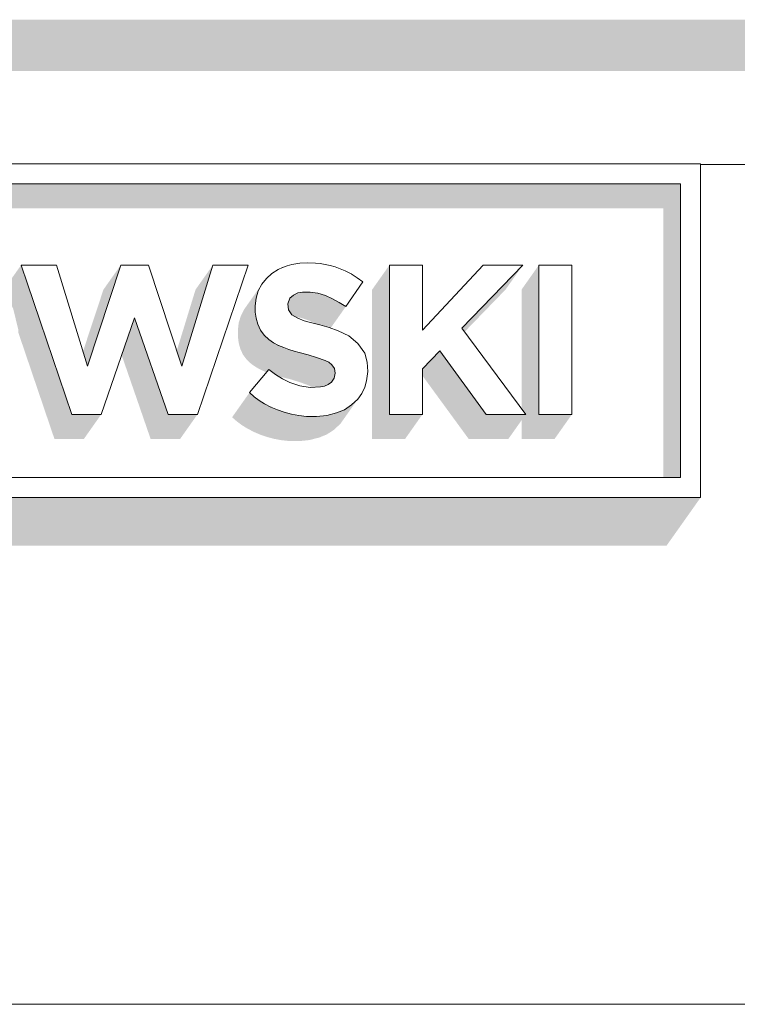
# Model space of a CAD drawing. Header units: millimetres. Extents: x 11 to 55443, y -2 to 19464.
# Tile 52 of 135: x 23576 to 23675, y 10854 to 10990. Entities that reach past the tile are written whole.
import ezdxf

# ---------------------------------------------------------------- set-up
doc = ezdxf.new("R2010")
doc.units = ezdxf.units.MM
doc.header["$MEASUREMENT"] = 0
doc.linetypes.add('Wipeout_Contour', pattern=[1000, 0, -1000])
doc.layers.add('Nowe_A__SCIANY', color=7, linetype='Continuous')
doc.layers.add('Nowe_Drzwi Archicad', color=7, linetype='Continuous')
for name, color, linetype, lineweight in [('Nowe_A__SCIANY_Nr_pióra__87', 7, 'Continuous', 13), ('Nowe_Drzwi Archicad_Nr_pióra__101', 252, 'Continuous', 5), ('Nowe_Drzwi Archicad_Nr_pióra__81', 7, 'Continuous', 13)]:
    doc.layers.add(name, color=color, linetype=linetype, lineweight=lineweight)

# ---------------------------------------------------------------- blocks, each defined once
blk = doc.blocks.new('ElemPrzekroju_3_1', base_point=(7287.15, 10853.98))
at = {"color": 254, "linetype": 'Wipeout_Contour', "lineweight": 0, "ltscale": 203077.739952}
blk.add_wipeout([(20639.99, 10989.98), (20639.99, 10969.98), (23369.99, 10969.98), (23369.99, 10970.08), (23669.99, 10970.08), (23669.99, 10969.98), (23849.99, 10969.98), (23849.99, 10989.98)], dxfattribs=at).dxf.layer = 'Nowe_Drzwi Archicad'
at = {"color": 254, "linetype": 'Wipeout_Contour', "lineweight": 0, "ltscale": 202919.949221}
blk.add_wipeout([(20639.99, 10969.98), (20639.99, 10853.98), (23849.99, 10853.98), (23849.99, 10969.98), (23669.99, 10969.98), (23669.99, 10923.98), (23369.99, 10923.98), (23369.99, 10969.98)], dxfattribs=at).dxf.layer = 'Nowe_Drzwi Archicad'
at = {"color": 254, "linetype": 'Wipeout_Contour', "lineweight": 0, "ltscale": 77719.702161}
blk.add_wipeout([(23667.22, 10967.32), (23369.99, 10970.08), (23372.76, 10967.32)], dxfattribs=at).dxf.layer = 'Nowe_Drzwi Archicad'
at = {"color": 254, "linetype": 'Wipeout_Contour', "lineweight": 0, "ltscale": 78099.382306}
blk.add_wipeout([(23616.08, 10952.37), (23617.15, 10952.21), (23616.79, 10956.36)], dxfattribs=at).dxf.layer = 'Nowe_Drzwi Archicad'
at = {"color": 254, "linetype": 'Wipeout_Contour', "lineweight": 0, "ltscale": 78123.134848}
blk.add_wipeout([(23627.03, 10935.46), (23631.57, 10947.08), (23627.03, 10956.1)], dxfattribs=at).dxf.layer = 'Nowe_Drzwi Archicad'
at = {"color": 254, "linetype": 'Wipeout_Contour', "lineweight": 0, "ltscale": 78174.191047}
blk.add_wipeout([(23647.66, 10935.46), (23652.21, 10935.46), (23647.66, 10956.1)], dxfattribs=at).dxf.layer = 'Nowe_Drzwi Archicad'
at = {"color": 254, "linetype": 'Wipeout_Contour', "lineweight": 0, "ltscale": 78114.016534}
blk.add_wipeout([(23620.99, 10950.35), (23623.36, 10953.77), (23622.57, 10954.35)], dxfattribs=at).dxf.layer = 'Nowe_Drzwi Archicad'
at = {"color": 254, "linetype": 'Wipeout_Contour', "lineweight": 0, "ltscale": 78076.09663}
blk.add_wipeout([(23608.82, 10947.91), (23609.2, 10947.11), (23613.07, 10949.92)], dxfattribs=at).dxf.layer = 'Nowe_Drzwi Archicad'
at = {"color": 254, "linetype": 'Wipeout_Contour', "lineweight": 0, "ltscale": 78088.5084}
blk.add_wipeout([(23615.77, 10943.71), (23616.96, 10943.34), (23617.42, 10947.84)], dxfattribs=at).dxf.layer = 'Nowe_Drzwi Archicad'
at = {"color": 254, "linetype": 'Wipeout_Contour', "lineweight": 0, "ltscale": 78148.108987}
blk.add_wipeout([(23640.37, 10935.46), (23645.83, 10935.46), (23637.01, 10947.38)], dxfattribs=at).dxf.layer = 'Nowe_Drzwi Archicad'
at = {"color": 254, "linetype": 'Wipeout_Contour', "lineweight": 0, "ltscale": 77993.750438}
blk.add_wipeout([(23583.16, 10935.46), (23587.21, 10935.46), (23585.31, 10942.12)], dxfattribs=at).dxf.layer = 'Nowe_Drzwi Archicad'
at = {"color": 254, "linetype": 'Wipeout_Contour', "lineweight": 0, "ltscale": 78062.435743}
blk.add_wipeout([(23609.03, 10937.39), (23609.77, 10936.93), (23611.28, 10940.99)], dxfattribs=at).dxf.layer = 'Nowe_Drzwi Archicad'
at = {"color": 254, "linetype": 'Wipeout_Contour', "lineweight": 0, "ltscale": 78073.570455}
blk.add_wipeout([(23614.51, 10935.3), (23615.55, 10935.19), (23614.64, 10939.4)], dxfattribs=at).dxf.layer = 'Nowe_Drzwi Archicad'
at = {"color": 254, "linetype": 'Wipeout_Contour', "lineweight": 0, "ltscale": 77937.52671}
blk.add_wipeout([(23667.22, 10926.75), (23372.76, 10926.75), (23669.99, 10923.98)], dxfattribs=at).dxf.layer = 'Nowe_Drzwi Archicad'
at = {"color": 254, "linetype": 'Wipeout_Contour', "lineweight": 0, "ltscale": 77989.783528}
blk.add_wipeout([(23669.99, 10970.08), (23369.99, 10970.08), (23667.22, 10967.32)], dxfattribs=at).dxf.layer = 'Nowe_Drzwi Archicad'
at = {"color": 254, "linetype": 'Wipeout_Contour', "lineweight": 0, "ltscale": 78107.309267}
blk.add_wipeout([(23619.15, 10951.44), (23620.09, 10950.92), (23620.88, 10955.3)], dxfattribs=at).dxf.layer = 'Nowe_Drzwi Archicad'
at = {"color": 254, "linetype": 'Wipeout_Contour', "lineweight": 0, "ltscale": 78186.501073}
blk.add_wipeout([(23652.21, 10935.46), (23652.21, 10956.1), (23647.66, 10956.1)], dxfattribs=at).dxf.layer = 'Nowe_Drzwi Archicad'
at = {"color": 254, "linetype": 'Wipeout_Contour', "lineweight": 0, "ltscale": 78078.477074}
blk.add_wipeout([(23608.6, 10951.5), (23608.48, 10950.45), (23612.98, 10950.73)], dxfattribs=at).dxf.layer = 'Nowe_Drzwi Archicad'
at = {"color": 254, "linetype": 'Wipeout_Contour', "lineweight": 0, "ltscale": 78007.662758}
blk.add_wipeout([(23585.31, 10942.12), (23587.21, 10935.46), (23591.83, 10948.82)], dxfattribs=at).dxf.layer = 'Nowe_Drzwi Archicad'
at = {"color": 254, "linetype": 'Wipeout_Contour', "lineweight": 0, "ltscale": 78090.598774}
blk.add_wipeout([(23615.77, 10943.71), (23617.42, 10947.84), (23616.13, 10948.18)], dxfattribs=at).dxf.layer = 'Nowe_Drzwi Archicad'
at = {"color": 254, "linetype": 'Wipeout_Contour', "lineweight": 0, "ltscale": 78141.247633}
blk.add_wipeout([(23633.96, 10944.24), (23640.37, 10935.46), (23637.01, 10947.38)], dxfattribs=at).dxf.layer = 'Nowe_Drzwi Archicad'
at = {"color": 254, "linetype": 'Wipeout_Contour', "lineweight": 0, "ltscale": 78061.002009}
blk.add_wipeout([(23608.34, 10937.9), (23609.03, 10937.39), (23610.37, 10941.68)], dxfattribs=at).dxf.layer = 'Nowe_Drzwi Archicad'
at = {"color": 254, "linetype": 'Wipeout_Contour', "lineweight": 0, "ltscale": 78115.206946}
blk.add_wipeout([(23627.03, 10935.46), (23631.57, 10935.46), (23631.57, 10941.77)], dxfattribs=at).dxf.layer = 'Nowe_Drzwi Archicad'
at = {"color": 254, "linetype": 'Wipeout_Contour', "lineweight": 0, "ltscale": 78076.706915}
blk.add_wipeout([(23616.95, 10935.17), (23616.07, 10939.19), (23615.55, 10935.19)], dxfattribs=at).dxf.layer = 'Nowe_Drzwi Archicad'
at = {"color": 254, "linetype": 'Wipeout_Contour', "lineweight": 0, "ltscale": 77667.266706}
blk.add_wipeout([(23372.76, 10926.75), (23369.99, 10923.98), (23669.99, 10923.98)], dxfattribs=at).dxf.layer = 'Nowe_Drzwi Archicad'
at = {"color": 254, "linetype": 'Wipeout_Contour', "lineweight": 0, "ltscale": 78224.878971}
blk.add_wipeout([(23667.22, 10926.75), (23669.99, 10923.98), (23669.99, 10970.08)], dxfattribs=at).dxf.layer = 'Nowe_Drzwi Archicad'
at = {"color": 254, "linetype": 'Wipeout_Contour', "lineweight": 0, "ltscale": 77992.3398}
blk.add_wipeout([(23583.16, 10935.46), (23585.31, 10942.12), (23576.16, 10956.1)], dxfattribs=at).dxf.layer = 'Nowe_Drzwi Archicad'
at = {"color": 254, "linetype": 'Wipeout_Contour', "lineweight": 0, "ltscale": 78034.092251}
blk.add_wipeout([(23591.83, 10948.82), (23598.35, 10942.12), (23593.74, 10956.1)], dxfattribs=at).dxf.layer = 'Nowe_Drzwi Archicad'
at = {"color": 254, "linetype": 'Wipeout_Contour', "lineweight": 0, "ltscale": 78108.881178}
blk.add_wipeout([(23619.15, 10951.44), (23620.2, 10955.59), (23619.51, 10955.83)], dxfattribs=at).dxf.layer = 'Nowe_Drzwi Archicad'
at = {"color": 254, "linetype": 'Wipeout_Contour', "lineweight": 0, "ltscale": 78081.353465}
blk.add_wipeout([(23609.4, 10953.44), (23608.91, 10952.51), (23612.98, 10950.73)], dxfattribs=at).dxf.layer = 'Nowe_Drzwi Archicad'
at = {"color": 254, "linetype": 'Wipeout_Contour', "lineweight": 0, "ltscale": 78085.533469}
blk.add_wipeout([(23614.56, 10944.01), (23615.77, 10943.71), (23616.13, 10948.18)], dxfattribs=at).dxf.layer = 'Nowe_Drzwi Archicad'
at = {"color": 254, "linetype": 'Wipeout_Contour', "lineweight": 0, "ltscale": 78091.351478}
blk.add_wipeout([(23616.96, 10943.34), (23618.13, 10942.92), (23618.69, 10947.45)], dxfattribs=at).dxf.layer = 'Nowe_Drzwi Archicad'
at = {"color": 254, "linetype": 'Wipeout_Contour', "lineweight": 0, "ltscale": 78120.316296}
blk.add_wipeout([(23627.03, 10935.46), (23631.57, 10941.77), (23631.57, 10947.08)], dxfattribs=at).dxf.layer = 'Nowe_Drzwi Archicad'
at = {"color": 254, "linetype": 'Wipeout_Contour', "lineweight": 0, "ltscale": 78080.371311}
blk.add_wipeout([(23616.07, 10939.19), (23616.95, 10935.17), (23617.5, 10939.25)], dxfattribs=at).dxf.layer = 'Nowe_Drzwi Archicad'
at = {"layer": 'Nowe_Drzwi Archicad_Nr_pióra__101', "color": 252, "linetype": 'Continuous', "lineweight": 5}
blk.add_line((23369.99, 10923.98), (23669.99, 10923.98), dxfattribs=at)
at = {"color": 254, "linetype": 'Wipeout_Contour', "lineweight": 0, "ltscale": 78241.829245}
blk.add_wipeout([(23667.22, 10967.32), (23667.22, 10926.75), (23669.99, 10970.08)], dxfattribs=at).dxf.layer = 'Nowe_Drzwi Archicad'
at = {"color": 254, "linetype": 'Wipeout_Contour', "lineweight": 0, "ltscale": 77999.584913}
blk.add_wipeout([(23576.16, 10956.1), (23585.31, 10942.12), (23581.02, 10956.1)], dxfattribs=at).dxf.layer = 'Nowe_Drzwi Archicad'
at = {"color": 254, "linetype": 'Wipeout_Contour', "lineweight": 0, "ltscale": 78048.80662}
blk.add_wipeout([(23598.35, 10942.12), (23600.5, 10935.46), (23607.5, 10956.1)], dxfattribs=at).dxf.layer = 'Nowe_Drzwi Archicad'
at = {"color": 254, "linetype": 'Wipeout_Contour', "lineweight": 0, "ltscale": 78109.117177}
blk.add_wipeout([(23620.09, 10950.92), (23620.99, 10950.35), (23621.74, 10954.86)], dxfattribs=at).dxf.layer = 'Nowe_Drzwi Archicad'
at = {"color": 254, "linetype": 'Wipeout_Contour', "lineweight": 0, "ltscale": 78087.697035}
blk.add_wipeout([(23615.22, 10948.41), (23614.56, 10944.01), (23616.13, 10948.18)], dxfattribs=at).dxf.layer = 'Nowe_Drzwi Archicad'
at = {"color": 254, "linetype": 'Wipeout_Contour', "lineweight": 0, "ltscale": 78093.491245}
blk.add_wipeout([(23616.96, 10943.34), (23618.69, 10947.45), (23617.42, 10947.84)], dxfattribs=at).dxf.layer = 'Nowe_Drzwi Archicad'
at = {"color": 254, "linetype": 'Wipeout_Contour', "lineweight": 0, "ltscale": 78131.168543}
blk.add_wipeout([(23631.57, 10947.08), (23631.57, 10941.77), (23633.96, 10944.24)], dxfattribs=at).dxf.layer = 'Nowe_Drzwi Archicad'
at = {"color": 254, "linetype": 'Wipeout_Contour', "lineweight": 0, "ltscale": 78084.07748}
blk.add_wipeout([(23618.35, 10935.32), (23619.71, 10935.66), (23618.04, 10939.37)], dxfattribs=at).dxf.layer = 'Nowe_Drzwi Archicad'
at = {"layer": 'Nowe_Drzwi Archicad', "linetype": 'Continuous', "lineweight": 0, "true_color": 0x000000}
blk.add_hatch(color=18, dxfattribs=at).paths.add_polyline_path([(23849.99, 10989.98), (20639.99, 10989.98), (20639.99, 10982.91), (23714.99, 10982.91), (23714.99, 10969.98), (23849.99, 10969.98)])
at = {"layer": 'Nowe_Drzwi Archicad_Nr_pióra__101', "color": 252, "linetype": 'Continuous', "lineweight": 5}
for p, q in [((23669.99, 10970.08), (23369.99, 10970.08)), ((23669.99, 10923.98), (23669.99, 10970.08)), ((23667.22, 10967.32), (23667.22, 10926.75))]:
    blk.add_line(p, q, dxfattribs=at)
at = {"layer": 'Nowe_Drzwi Archicad_Nr_pióra__81', "color": 7, "linetype": 'Continuous', "lineweight": 13}
blk.add_line((23849.99, 10969.98), (23669.98, 10969.98), dxfattribs=at)
at = {"color": 254, "linetype": 'Wipeout_Contour', "lineweight": 0, "ltscale": 78111.483188}
blk.add_wipeout([(23620.09, 10950.92), (23621.74, 10954.86), (23620.88, 10955.3)], dxfattribs=at).dxf.layer = 'Nowe_Drzwi Archicad'
at = {"color": 254, "linetype": 'Wipeout_Contour', "lineweight": 0, "ltscale": 78083.480203}
blk.add_wipeout([(23613.84, 10944.21), (23614.56, 10944.01), (23615.22, 10948.41)], dxfattribs=at).dxf.layer = 'Nowe_Drzwi Archicad'
at = {"color": 254, "linetype": 'Wipeout_Contour', "lineweight": 0, "ltscale": 78138.245775}
blk.add_wipeout([(23633.96, 10944.24), (23637.01, 10947.38), (23631.57, 10947.08)], dxfattribs=at).dxf.layer = 'Nowe_Drzwi Archicad'
at = {"color": 254, "linetype": 'Wipeout_Contour', "lineweight": 0, "ltscale": 78029.74108}
blk.add_wipeout([(23596.44, 10935.46), (23600.5, 10935.46), (23598.35, 10942.12)], dxfattribs=at).dxf.layer = 'Nowe_Drzwi Archicad'
at = {"color": 254, "linetype": 'Wipeout_Contour', "lineweight": 0, "ltscale": 78060.341402}
blk.add_wipeout([(23607.69, 10938.47), (23608.34, 10937.9), (23610.37, 10941.68)], dxfattribs=at).dxf.layer = 'Nowe_Drzwi Archicad'
at = {"color": 254, "linetype": 'Wipeout_Contour', "lineweight": 0, "ltscale": 78087.545755}
blk.add_wipeout([(23619, 10939.9), (23619.71, 10935.66), (23620.8, 10936.11)], dxfattribs=at).dxf.layer = 'Nowe_Drzwi Archicad'
at = {"color": 254, "linetype": 'Wipeout_Contour', "lineweight": 0, "ltscale": 78109.655275}
blk.add_wipeout([(23619.15, 10951.44), (23620.88, 10955.3), (23620.2, 10955.59)], dxfattribs=at).dxf.layer = 'Nowe_Drzwi Archicad'
at = {"color": 254, "linetype": 'Wipeout_Contour', "lineweight": 0, "ltscale": 78148.108417}
blk.add_wipeout([(23631.57, 10947.08), (23637.01, 10947.38), (23639.95, 10956.1)], dxfattribs=at).dxf.layer = 'Nowe_Drzwi Archicad'
at = {"color": 254, "linetype": 'Wipeout_Contour', "lineweight": 0, "ltscale": 78027.489372}
blk.add_wipeout([(23596.44, 10935.46), (23598.35, 10942.12), (23591.83, 10948.82)], dxfattribs=at).dxf.layer = 'Nowe_Drzwi Archicad'
at = {"color": 254, "linetype": 'Wipeout_Contour', "lineweight": 0, "ltscale": 78078.286585}
blk.add_wipeout([(23611.02, 10945.37), (23611.7, 10945), (23613.53, 10949.23)], dxfattribs=at).dxf.layer = 'Nowe_Drzwi Archicad'
at = {"color": 254, "linetype": 'Wipeout_Contour', "lineweight": 0, "ltscale": 78065.042561}
blk.add_wipeout([(23610.37, 10941.68), (23609.03, 10937.39), (23611.28, 10940.99)], dxfattribs=at).dxf.layer = 'Nowe_Drzwi Archicad'
at = {"color": 254, "linetype": 'Wipeout_Contour', "lineweight": 0, "ltscale": 78089.711367}
blk.add_wipeout([(23619, 10939.9), (23620.8, 10936.11), (23621.8, 10936.77)], dxfattribs=at).dxf.layer = 'Nowe_Drzwi Archicad'
at = {"color": 254, "linetype": 'Wipeout_Contour', "lineweight": 0, "ltscale": 78018.422436}
blk.add_wipeout([(23589.92, 10956.1), (23585.31, 10942.12), (23591.83, 10948.82)], dxfattribs=at).dxf.layer = 'Nowe_Drzwi Archicad'
at = {"color": 254, "linetype": 'Wipeout_Contour', "lineweight": 0, "ltscale": 78059.503801}
blk.add_wipeout([(23602.64, 10956.1), (23598.35, 10942.12), (23607.5, 10956.1)], dxfattribs=at).dxf.layer = 'Nowe_Drzwi Archicad'
at = {"color": 254, "linetype": 'Wipeout_Contour', "lineweight": 0, "ltscale": 78104.783296}
blk.add_wipeout([(23618.18, 10951.88), (23619.15, 10951.44), (23619.51, 10955.83)], dxfattribs=at).dxf.layer = 'Nowe_Drzwi Archicad'
at = {"color": 254, "linetype": 'Wipeout_Contour', "lineweight": 0, "ltscale": 78113.192515}
blk.add_wipeout([(23620.99, 10950.35), (23622.57, 10954.35), (23621.74, 10954.86)], dxfattribs=at).dxf.layer = 'Nowe_Drzwi Archicad'
at = {"color": 254, "linetype": 'Wipeout_Contour', "lineweight": 0, "ltscale": 78135.205565}
blk.add_wipeout([(23627.03, 10956.1), (23631.57, 10947.08), (23631.57, 10956.1)], dxfattribs=at).dxf.layer = 'Nowe_Drzwi Archicad'
at = {"color": 254, "linetype": 'Wipeout_Contour', "lineweight": 0, "ltscale": 78165.173707}
blk.add_wipeout([(23637.01, 10947.38), (23645.45, 10956.1), (23639.95, 10956.1)], dxfattribs=at).dxf.layer = 'Nowe_Drzwi Archicad'
at = {"color": 254, "linetype": 'Wipeout_Contour', "lineweight": 0, "ltscale": 78081.421604}
blk.add_wipeout([(23613.07, 10949.92), (23611.02, 10945.37), (23613.53, 10949.23)], dxfattribs=at).dxf.layer = 'Nowe_Drzwi Archicad'
at = {"color": 254, "linetype": 'Wipeout_Contour', "lineweight": 0, "ltscale": 78067.256676}
blk.add_wipeout([(23611.54, 10936.08), (23612.47, 10935.76), (23613.28, 10939.86)], dxfattribs=at).dxf.layer = 'Nowe_Drzwi Archicad'
at = {"color": 254, "linetype": 'Wipeout_Contour', "lineweight": 0, "ltscale": 78091.004607}
blk.add_wipeout([(23619.39, 10940.48), (23619, 10939.9), (23621.8, 10936.77)], dxfattribs=at).dxf.layer = 'Nowe_Drzwi Archicad'
at = {"color": 254, "linetype": 'Wipeout_Contour', "lineweight": 0, "ltscale": 78032.359862}
blk.add_wipeout([(23593.74, 10956.1), (23589.92, 10956.1), (23591.83, 10948.82)], dxfattribs=at).dxf.layer = 'Nowe_Drzwi Archicad'
at = {"color": 254, "linetype": 'Wipeout_Contour', "lineweight": 0, "ltscale": 78106.997366}
blk.add_wipeout([(23618.18, 10951.88), (23619.51, 10955.83), (23618.81, 10956.04)], dxfattribs=at).dxf.layer = 'Nowe_Drzwi Archicad'
at = {"color": 254, "linetype": 'Wipeout_Contour', "lineweight": 0, "ltscale": 78077.330629}
blk.add_wipeout([(23610.38, 10945.8), (23611.02, 10945.37), (23613.07, 10949.92)], dxfattribs=at).dxf.layer = 'Nowe_Drzwi Archicad'
at = {"color": 254, "linetype": 'Wipeout_Contour', "lineweight": 0, "ltscale": 78066.679067}
blk.add_wipeout([(23609.77, 10936.93), (23612.26, 10940.38), (23611.28, 10940.99)], dxfattribs=at).dxf.layer = 'Nowe_Drzwi Archicad'
at = {"color": 254, "linetype": 'Wipeout_Contour', "lineweight": 0, "ltscale": 78071.134207}
blk.add_wipeout([(23613.48, 10935.49), (23614.51, 10935.3), (23614.64, 10939.4)], dxfattribs=at).dxf.layer = 'Nowe_Drzwi Archicad'
at = {"color": 254, "linetype": 'Wipeout_Contour', "lineweight": 0, "ltscale": 78083.543496}
blk.add_wipeout([(23618.04, 10939.37), (23617.5, 10939.25), (23618.35, 10935.32)], dxfattribs=at).dxf.layer = 'Nowe_Drzwi Archicad'
at = {"color": 254, "linetype": 'Wipeout_Contour', "lineweight": 0, "ltscale": 78106.284768}
blk.add_wipeout([(23618.18, 10951.88), (23618.81, 10956.04), (23618.14, 10956.18)], dxfattribs=at).dxf.layer = 'Nowe_Drzwi Archicad'
at = {"color": 254, "linetype": 'Wipeout_Contour', "lineweight": 0, "ltscale": 78076.327711}
blk.add_wipeout([(23608.6, 10948.74), (23608.82, 10947.91), (23613.07, 10949.92)], dxfattribs=at).dxf.layer = 'Nowe_Drzwi Archicad'
at = {"color": 254, "linetype": 'Wipeout_Contour', "lineweight": 0, "ltscale": 78069.45215}
blk.add_wipeout([(23612.26, 10940.38), (23611.54, 10936.08), (23613.28, 10939.86)], dxfattribs=at).dxf.layer = 'Nowe_Drzwi Archicad'
at = {"color": 254, "linetype": 'Wipeout_Contour', "lineweight": 0, "ltscale": 78076.543356}
blk.add_wipeout([(23616.07, 10939.19), (23614.64, 10939.4), (23615.55, 10935.19)], dxfattribs=at).dxf.layer = 'Nowe_Drzwi Archicad'
at = {"color": 254, "linetype": 'Wipeout_Contour', "lineweight": 0, "ltscale": 78080.619}
blk.add_wipeout([(23616.95, 10935.17), (23618.35, 10935.32), (23617.5, 10939.25)], dxfattribs=at).dxf.layer = 'Nowe_Drzwi Archicad'
at = {"color": 254, "linetype": 'Wipeout_Contour', "lineweight": 0, "ltscale": 78080.652267}
blk.add_wipeout([(23608.49, 10949.6), (23613.07, 10949.92), (23612.98, 10950.73)], dxfattribs=at).dxf.layer = 'Nowe_Drzwi Archicad'
at = {"color": 254, "linetype": 'Wipeout_Contour', "lineweight": 0, "ltscale": 78080.766984}
blk.add_wipeout([(23612.41, 10944.69), (23613.12, 10944.44), (23614.35, 10948.77)], dxfattribs=at).dxf.layer = 'Nowe_Drzwi Archicad'
at = {"color": 254, "linetype": 'Wipeout_Contour', "lineweight": 0, "ltscale": 78065.173274}
blk.add_wipeout([(23611.54, 10936.08), (23612.26, 10940.38), (23610.64, 10936.47)], dxfattribs=at).dxf.layer = 'Nowe_Drzwi Archicad'
at = {"color": 254, "linetype": 'Wipeout_Contour', "lineweight": 0, "ltscale": 78072.961404}
blk.add_wipeout([(23613.48, 10935.49), (23614.64, 10939.4), (23613.28, 10939.86)], dxfattribs=at).dxf.layer = 'Nowe_Drzwi Archicad'
at = {"color": 254, "linetype": 'Wipeout_Contour', "lineweight": 0, "ltscale": 78087.315637}
blk.add_wipeout([(23619, 10939.9), (23618.55, 10939.59), (23619.71, 10935.66)], dxfattribs=at).dxf.layer = 'Nowe_Drzwi Archicad'
at = {"color": 254, "linetype": 'Wipeout_Contour', "lineweight": 0, "ltscale": 78084.90048}
blk.add_wipeout([(23612.98, 10950.73), (23613.27, 10951.51), (23610.03, 10954.25)], dxfattribs=at).dxf.layer = 'Nowe_Drzwi Archicad'
at = {"color": 254, "linetype": 'Wipeout_Contour', "lineweight": 0, "ltscale": 78083.313368}
blk.add_wipeout([(23613.53, 10949.23), (23612.41, 10944.69), (23614.35, 10948.77)], dxfattribs=at).dxf.layer = 'Nowe_Drzwi Archicad'
at = {"color": 254, "linetype": 'Wipeout_Contour', "lineweight": 0, "ltscale": 78064.122478}
blk.add_wipeout([(23609.77, 10936.93), (23610.64, 10936.47), (23612.26, 10940.38)], dxfattribs=at).dxf.layer = 'Nowe_Drzwi Archicad'
at = {"color": 254, "linetype": 'Wipeout_Contour', "lineweight": 0, "ltscale": 78086.304131}
blk.add_wipeout([(23618.55, 10939.59), (23618.04, 10939.37), (23619.71, 10935.66)], dxfattribs=at).dxf.layer = 'Nowe_Drzwi Archicad'
at = {"color": 254, "linetype": 'Wipeout_Contour', "lineweight": 0, "ltscale": 78079.147732}
blk.add_wipeout([(23611.7, 10945), (23612.41, 10944.69), (23613.53, 10949.23)], dxfattribs=at).dxf.layer = 'Nowe_Drzwi Archicad'
at = {"color": 254, "linetype": 'Wipeout_Contour', "lineweight": 0, "ltscale": 78068.519788}
blk.add_wipeout([(23613.28, 10939.86), (23612.47, 10935.76), (23613.48, 10935.49)], dxfattribs=at).dxf.layer = 'Nowe_Drzwi Archicad'
at = {"color": 254, "linetype": 'Wipeout_Contour', "lineweight": 0, "ltscale": 78092.552047}
blk.add_wipeout([(23621.8, 10936.77), (23622.66, 10937.59), (23619.39, 10940.48)], dxfattribs=at).dxf.layer = 'Nowe_Drzwi Archicad'
at = {"color": 254, "linetype": 'Wipeout_Contour', "lineweight": 0, "ltscale": 78076.894339}
blk.add_wipeout([(23608.49, 10949.6), (23608.6, 10948.74), (23613.07, 10949.92)], dxfattribs=at).dxf.layer = 'Nowe_Drzwi Archicad'
at = {"color": 254, "linetype": 'Wipeout_Contour', "lineweight": 0, "ltscale": 78085.795689}
blk.add_wipeout([(23614.35, 10948.77), (23613.84, 10944.21), (23615.22, 10948.41)], dxfattribs=at).dxf.layer = 'Nowe_Drzwi Archicad'
at = {"color": 254, "linetype": 'Wipeout_Contour', "lineweight": 0, "ltscale": 78094.398867}
blk.add_wipeout([(23623.2, 10938.36), (23619.39, 10940.48), (23622.66, 10937.59)], dxfattribs=at).dxf.layer = 'Nowe_Drzwi Archicad'
at = {"color": 254, "linetype": 'Wipeout_Contour', "lineweight": 0, "ltscale": 78077.801882}
blk.add_wipeout([(23608.48, 10950.45), (23608.49, 10949.6), (23612.98, 10950.73)], dxfattribs=at).dxf.layer = 'Nowe_Drzwi Archicad'
at = {"color": 254, "linetype": 'Wipeout_Contour', "lineweight": 0, "ltscale": 78081.660648}
blk.add_wipeout([(23613.12, 10944.44), (23613.84, 10944.21), (23614.35, 10948.77)], dxfattribs=at).dxf.layer = 'Nowe_Drzwi Archicad'
at = {"color": 254, "linetype": 'Wipeout_Contour', "lineweight": 0, "ltscale": 78094.005938}
blk.add_wipeout([(23619.39, 10940.48), (23623.2, 10938.36), (23619.53, 10941.14)], dxfattribs=at).dxf.layer = 'Nowe_Drzwi Archicad'
at = {"color": 254, "linetype": 'Wipeout_Contour', "lineweight": 0, "ltscale": 78079.762868}
blk.add_wipeout([(23608.91, 10952.51), (23608.6, 10951.5), (23612.98, 10950.73)], dxfattribs=at).dxf.layer = 'Nowe_Drzwi Archicad'
at = {"color": 254, "linetype": 'Wipeout_Contour', "lineweight": 0, "ltscale": 78076.653838}
blk.add_wipeout([(23609.73, 10946.4), (23610.38, 10945.8), (23613.07, 10949.92)], dxfattribs=at).dxf.layer = 'Nowe_Drzwi Archicad'
at = {"color": 254, "linetype": 'Wipeout_Contour', "lineweight": 0, "ltscale": 78096.316794}
blk.add_wipeout([(23623.2, 10938.36), (23623.6, 10939.21), (23619.53, 10941.14)], dxfattribs=at).dxf.layer = 'Nowe_Drzwi Archicad'
at = {"color": 254, "linetype": 'Wipeout_Contour', "lineweight": 0, "ltscale": 78083.0981}
blk.add_wipeout([(23610.03, 10954.25), (23609.4, 10953.44), (23612.98, 10950.73)], dxfattribs=at).dxf.layer = 'Nowe_Drzwi Archicad'
at = {"color": 254, "linetype": 'Wipeout_Contour', "lineweight": 0, "ltscale": 78076.20964}
blk.add_wipeout([(23609.2, 10947.11), (23609.73, 10946.4), (23613.07, 10949.92)], dxfattribs=at).dxf.layer = 'Nowe_Drzwi Archicad'
at = {"color": 254, "linetype": 'Wipeout_Contour', "lineweight": 0, "ltscale": 78096.931436}
blk.add_wipeout([(23619.53, 10941.14), (23623.92, 10942.66), (23619.41, 10941.82)], dxfattribs=at).dxf.layer = 'Nowe_Drzwi Archicad'
at = {"color": 254, "linetype": 'Wipeout_Contour', "lineweight": 0, "ltscale": 78087.44658}
blk.add_wipeout([(23613.27, 10951.51), (23611.65, 10955.48), (23610.79, 10954.93)], dxfattribs=at).dxf.layer = 'Nowe_Drzwi Archicad'
at = {"color": 254, "linetype": 'Wipeout_Contour', "lineweight": 0, "ltscale": 78099.092051}
blk.add_wipeout([(23624.01, 10941.38), (23619.53, 10941.14), (23623.86, 10940.11)], dxfattribs=at).dxf.layer = 'Nowe_Drzwi Archicad'
at = {"color": 254, "linetype": 'Wipeout_Contour', "lineweight": 0, "ltscale": 78085.536341}
blk.add_wipeout([(23610.79, 10954.93), (23610.03, 10954.25), (23613.27, 10951.51)], dxfattribs=at).dxf.layer = 'Nowe_Drzwi Archicad'
at = {"color": 254, "linetype": 'Wipeout_Contour', "lineweight": 0, "ltscale": 78099.933972}
blk.add_wipeout([(23623.92, 10942.66), (23619.53, 10941.14), (23624.01, 10941.38)], dxfattribs=at).dxf.layer = 'Nowe_Drzwi Archicad'
at = {"color": 254, "linetype": 'Wipeout_Contour', "lineweight": 0, "ltscale": 78088.948103}
blk.add_wipeout([(23613.27, 10951.51), (23613.76, 10951.95), (23612.26, 10955.77)], dxfattribs=at).dxf.layer = 'Nowe_Drzwi Archicad'
at = {"color": 254, "linetype": 'Wipeout_Contour', "lineweight": 0, "ltscale": 78094.437471}
blk.add_wipeout([(23619.94, 10947.01), (23618.64, 10942.66), (23619.08, 10942.29)], dxfattribs=at).dxf.layer = 'Nowe_Drzwi Archicad'
at = {"color": 254, "linetype": 'Wipeout_Contour', "lineweight": 0, "ltscale": 78097.682497}
blk.add_wipeout([(23623.6, 10939.21), (23623.86, 10940.11), (23619.53, 10941.14)], dxfattribs=at).dxf.layer = 'Nowe_Drzwi Archicad'
at = {"color": 254, "linetype": 'Wipeout_Contour', "lineweight": 0, "ltscale": 78089.135852}
blk.add_wipeout([(23611.65, 10955.48), (23613.27, 10951.51), (23612.26, 10955.77)], dxfattribs=at).dxf.layer = 'Nowe_Drzwi Archicad'
at = {"color": 254, "linetype": 'Wipeout_Contour', "lineweight": 0, "ltscale": 78098.791467}
blk.add_wipeout([(23619.08, 10942.29), (23621.42, 10946.31), (23619.94, 10947.01)], dxfattribs=at).dxf.layer = 'Nowe_Drzwi Archicad'
at = {"color": 254, "linetype": 'Wipeout_Contour', "lineweight": 0, "ltscale": 78090.959771}
blk.add_wipeout([(23613.76, 10951.95), (23614.35, 10952.24), (23612.89, 10956)], dxfattribs=at).dxf.layer = 'Nowe_Drzwi Archicad'
at = {"color": 254, "linetype": 'Wipeout_Contour', "lineweight": 0, "ltscale": 78093.883662}
blk.add_wipeout([(23618.64, 10942.66), (23619.94, 10947.01), (23618.13, 10942.92)], dxfattribs=at).dxf.layer = 'Nowe_Drzwi Archicad'
at = {"color": 254, "linetype": 'Wipeout_Contour', "lineweight": 0, "ltscale": 78091.074075}
blk.add_wipeout([(23612.26, 10955.77), (23613.76, 10951.95), (23612.89, 10956)], dxfattribs=at).dxf.layer = 'Nowe_Drzwi Archicad'
at = {"color": 254, "linetype": 'Wipeout_Contour', "lineweight": 0, "ltscale": 78096.270243}
blk.add_wipeout([(23618.69, 10947.45), (23618.13, 10942.92), (23619.94, 10947.01)], dxfattribs=at).dxf.layer = 'Nowe_Drzwi Archicad'
at = {"color": 254, "linetype": 'Wipeout_Contour', "lineweight": 0, "ltscale": 78093.043305}
blk.add_wipeout([(23614.35, 10952.24), (23613.54, 10956.17), (23612.89, 10956)], dxfattribs=at).dxf.layer = 'Nowe_Drzwi Archicad'
at = {"color": 254, "linetype": 'Wipeout_Contour', "lineweight": 0, "ltscale": 78101.127068}
blk.add_wipeout([(23619.41, 10941.82), (23623.6, 10943.91), (23622.67, 10945.25)], dxfattribs=at).dxf.layer = 'Nowe_Drzwi Archicad'
at = {"color": 254, "linetype": 'Wipeout_Contour', "lineweight": 0, "ltscale": 78094.094977}
blk.add_wipeout([(23614.35, 10952.24), (23614.99, 10952.35), (23614.62, 10956.34)], dxfattribs=at).dxf.layer = 'Nowe_Drzwi Archicad'
at = {"color": 254, "linetype": 'Wipeout_Contour', "lineweight": 0, "ltscale": 78100.368447}
blk.add_wipeout([(23619.41, 10941.82), (23622.67, 10945.25), (23621.42, 10946.31)], dxfattribs=at).dxf.layer = 'Nowe_Drzwi Archicad'
at = {"color": 254, "linetype": 'Wipeout_Contour', "lineweight": 0, "ltscale": 78094.479803}
blk.add_wipeout([(23614.35, 10952.24), (23614.62, 10956.34), (23613.54, 10956.17)], dxfattribs=at).dxf.layer = 'Nowe_Drzwi Archicad'
at = {"color": 254, "linetype": 'Wipeout_Contour', "lineweight": 0, "ltscale": 78096.022423}
blk.add_wipeout([(23621.42, 10946.31), (23619.08, 10942.29), (23619.41, 10941.82)], dxfattribs=at).dxf.layer = 'Nowe_Drzwi Archicad'
at = {"color": 254, "linetype": 'Wipeout_Contour', "lineweight": 0, "ltscale": 78096.506553}
blk.add_wipeout([(23614.99, 10952.35), (23616.08, 10952.37), (23615.7, 10956.4)], dxfattribs=at).dxf.layer = 'Nowe_Drzwi Archicad'
at = {"color": 254, "linetype": 'Wipeout_Contour', "lineweight": 0, "ltscale": 78100.94953}
blk.add_wipeout([(23623.6, 10943.91), (23619.41, 10941.82), (23623.92, 10942.66)], dxfattribs=at).dxf.layer = 'Nowe_Drzwi Archicad'
at = {"color": 254, "linetype": 'Wipeout_Contour', "lineweight": 0, "ltscale": 78097.543489}
blk.add_wipeout([(23614.62, 10956.34), (23614.99, 10952.35), (23615.7, 10956.4)], dxfattribs=at).dxf.layer = 'Nowe_Drzwi Archicad'
at = {"color": 254, "linetype": 'Wipeout_Contour', "lineweight": 0, "ltscale": 78100.514179}
blk.add_wipeout([(23616.08, 10952.37), (23616.79, 10956.36), (23615.7, 10956.4)], dxfattribs=at).dxf.layer = 'Nowe_Drzwi Archicad'
at = {"color": 254, "linetype": 'Wipeout_Contour', "lineweight": 0, "ltscale": 78101.976555}
blk.add_wipeout([(23617.15, 10952.21), (23618.18, 10951.88), (23618.14, 10956.18)], dxfattribs=at).dxf.layer = 'Nowe_Drzwi Archicad'
at = {"color": 254, "linetype": 'Wipeout_Contour', "lineweight": 0, "ltscale": 78104.141851}
blk.add_wipeout([(23617.15, 10952.21), (23618.14, 10956.18), (23617.47, 10956.29)], dxfattribs=at).dxf.layer = 'Nowe_Drzwi Archicad'
at = {"color": 254, "linetype": 'Wipeout_Contour', "lineweight": 0, "ltscale": 78102.810086}
blk.add_wipeout([(23616.79, 10956.36), (23617.15, 10952.21), (23617.47, 10956.29)], dxfattribs=at).dxf.layer = 'Nowe_Drzwi Archicad'
at = {"color": 254, "linetype": 'Wipeout_Contour', "lineweight": 0, "ltscale": 3293498.589918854}
blk.add_wipeout([(23372.76, 10967.32), (23372.76, 10926.75), (23651.98, 10926.75), (23587.62, 10936.64), (23587.21, 10935.46), (23583.16, 10935.46), (23582.49, 10937.43), (23573.33, 10938.84), (23572.72, 10938.19), (23572.1, 10937.63), (23571.43, 10937.12), (23570.73, 10936.66), (23569.85, 10936.2), (23568.94, 10935.81), (23567.99, 10935.5), (23565.93, 10935.15), (23563.84, 10935.15), (23561.78, 10935.5), (23560.84, 10935.81), (23559.92, 10936.2), (23559.05, 10936.67), (23558.34, 10937.12), (23557.67, 10937.63), (23557.05, 10938.19), (23556.44, 10938.84), (23555.88, 10939.54), (23555.39, 10940.29), (23555.16, 10940.7), (23554.95, 10941.13), (23554.75, 10941.56), (23554.72, 10941.7), (23550.81, 10942.3), (23550.81, 10935.46), (23546.27, 10935.46), (23546.27, 10942.99), (23542.08, 10943.64), (23542.08, 10935.46), (23538.2, 10935.46), (23530.63, 10945.4), (23528.2, 10945.77), (23528.2, 10935.46), (23523.71, 10935.46), (23523.71, 10946.46), (23513.13, 10948.09), (23514.1, 10947.84), (23515.37, 10947.45), (23516.63, 10947), (23518.11, 10946.31), (23519.36, 10945.25), (23520.28, 10943.9), (23520.61, 10942.66), (23520.7, 10941.38), (23520.55, 10940.11), (23520.29, 10939.2), (23519.88, 10938.36), (23519.35, 10937.59), (23518.49, 10936.76), (23517.49, 10936.11), (23516.39, 10935.65), (23515.03, 10935.32), (23513.64, 10935.17), (23512.24, 10935.19), (23511.2, 10935.3), (23510.17, 10935.49), (23509.16, 10935.76), (23508.23, 10936.08), (23507.32, 10936.47), (23506.45, 10936.93), (23505.72, 10937.39), (23505.02, 10937.9), (23504.37, 10938.47), (23507.06, 10941.68), (23507.97, 10940.98), (23508.94, 10940.38), (23509.96, 10939.86), (23511.33, 10939.39), (23512.75, 10939.19), (23514.19, 10939.25), (23514.73, 10939.37), (23515.24, 10939.59), (23515.69, 10939.9), (23516.08, 10940.48), (23516.22, 10941.14), (23516.1, 10941.82), (23515.77, 10942.29), (23515.33, 10942.66), (23514.81, 10942.92), (23513.64, 10943.34), (23512.45, 10943.71), (23511.25, 10944.01), (23510.52, 10944.21), (23509.81, 10944.44), (23509.1, 10944.69), (23508.38, 10945), (23507.7, 10945.37), (23507.06, 10945.8), (23506.41, 10946.4), (23505.89, 10947.11), (23505.51, 10947.91), (23505.29, 10948.74), (23505.21, 10949.3), (23501.67, 10949.85), (23501.67, 10935.46), (23497.13, 10935.46), (23497.13, 10950.55), (23493.33, 10951.13), (23488.01, 10935.46), (23483.95, 10935.46), (23479.34, 10948.82), (23474.72, 10935.46), (23470.67, 10935.46), (23463.81, 10955.67), (23444.07, 10958.7), (23425.9, 10931.17), (23416.48, 10940.59), (23407.04, 10931.17), (23386.85, 10961.75), (23407.9, 10961.75), (23403.49, 10957.34), (23396.05, 10957.34), (23401.95, 10948.39), (23416.47, 10962.89), (23430.98, 10948.39), (23436.89, 10957.34), (23429.45, 10957.34), (23425.18, 10961.6), (23388, 10967.32)], dxfattribs=at).dxf.layer = 'Nowe_Drzwi Archicad'
at = {"layer": 'Nowe_Drzwi Archicad', "linetype": 'Continuous', "lineweight": 0, "true_color": 0x000000}
for points in [[(23365.29, 10917.34), (23665.29, 10917.34), (23669.99, 10923.98), (23369.99, 10923.98), (23369.99, 10969.98), (23369.92, 10969.98), (23365.29, 10963.44)], [(23667.22, 10967.32), (23388, 10967.32), (23410.13, 10963.92), (23664.82, 10963.92), (23664.82, 10926.75), (23667.22, 10926.75)], [(23576.16, 10956.1), (23573.76, 10952.7), (23574.02, 10951.91), (23574.42, 10951.3), (23574.66, 10950.88), (23574.87, 10950.45), (23575.07, 10950.02), (23575.75, 10947.22), (23575.75, 10946.82), (23578.74, 10938.01), (23582.49, 10937.43)], [(23587.52, 10952.7), (23584.69, 10944.14), (23585.31, 10942.12), (23589.92, 10956.1)], [(23600.24, 10952.7), (23597.65, 10944.26), (23598.35, 10942.12), (23602.64, 10956.1)], [(23624.63, 10952.7), (23624.63, 10932.06), (23629.17, 10932.06), (23631.57, 10935.46), (23627.03, 10935.46), (23627.03, 10956.1)], [(23631.57, 10940.82), (23637.97, 10932.06), (23643.43, 10932.06), (23645.26, 10934.65), (23645.26, 10932.06), (23649.81, 10932.06), (23652.21, 10935.46), (23647.66, 10935.46), (23647.66, 10956.1), (23645.26, 10952.7), (23645.26, 10936.24), (23645.83, 10935.46), (23640.37, 10935.46), (23633.96, 10944.24), (23631.57, 10941.77)], [(23637.01, 10947.38), (23637.39, 10946.86), (23643.05, 10952.7), (23645.45, 10956.1)], [(23606.08, 10947.05), (23606.09, 10946.19), (23606.2, 10945.34), (23606.42, 10944.51), (23606.8, 10943.71), (23607.33, 10943), (23607.98, 10942.4), (23608.62, 10941.97), (23609.3, 10941.6), (23610.01, 10941.29), (23610.03, 10941.28), (23610.37, 10941.68), (23611.28, 10940.99), (23611.68, 10940.74), (23612.16, 10940.61), (23613.37, 10940.31), (23614.56, 10939.94), (23615.73, 10939.52), (23616.24, 10939.26), (23616.31, 10939.2), (23617.5, 10939.25), (23618.04, 10939.37), (23618.55, 10939.59), (23619, 10939.9), (23619.39, 10940.48), (23619.53, 10941.14), (23619.41, 10941.82), (23619.08, 10942.29), (23618.64, 10942.66), (23618.13, 10942.92), (23616.96, 10943.34), (23615.77, 10943.71), (23614.56, 10944.01), (23613.84, 10944.21), (23613.12, 10944.44), (23612.41, 10944.69), (23611.7, 10945), (23611.02, 10945.37), (23610.38, 10945.8), (23609.73, 10946.4), (23609.2, 10947.11), (23608.82, 10947.91), (23608.6, 10948.74), (23608.49, 10949.6), (23608.48, 10950.45), (23608.6, 10951.5), (23608.91, 10952.51), (23609.4, 10953.44), (23607, 10950.04), (23606.51, 10949.11), (23606.2, 10948.1)], [(23612.98, 10950.73), (23613.07, 10949.92), (23613.53, 10949.23), (23614.1, 10948.91), (23614.75, 10948.81), (23615.78, 10948.48), (23616.75, 10948.04), (23616.84, 10947.99), (23617.42, 10947.84), (23618.69, 10947.45), (23618.89, 10947.38), (23620.99, 10950.35), (23620.09, 10950.92), (23619.15, 10951.44), (23618.18, 10951.88), (23617.15, 10952.21), (23616.08, 10952.37), (23614.99, 10952.35), (23614.35, 10952.24), (23613.76, 10951.95), (23613.27, 10951.51)], [(23590.04, 10943.64), (23592.73, 10935.86), (23599.99, 10934.74), (23600.5, 10935.46), (23596.44, 10935.46), (23591.83, 10948.82)], [(23578.74, 10938.01), (23580.76, 10932.06), (23584.81, 10932.06), (23587.21, 10935.46), (23583.16, 10935.46), (23582.49, 10937.43)], [(23607.69, 10938.47), (23605.29, 10935.07), (23605.94, 10934.5), (23606.63, 10933.99), (23607.2, 10933.63), (23616.86, 10932.15), (23617.31, 10932.26), (23618.4, 10932.71), (23619.4, 10933.37), (23620.26, 10934.19), (23622.66, 10937.59), (23621.8, 10936.77), (23620.8, 10936.11), (23619.71, 10935.66), (23618.35, 10935.32), (23616.95, 10935.17), (23615.55, 10935.19), (23614.51, 10935.3), (23613.48, 10935.49), (23612.47, 10935.76), (23611.54, 10936.08), (23610.64, 10936.47), (23609.77, 10936.93), (23609.03, 10937.39), (23608.34, 10937.9)], [(23592.73, 10935.86), (23594.04, 10932.06), (23598.1, 10932.06), (23599.99, 10934.74)], [(23607.2, 10933.63), (23607.37, 10933.53), (23608.24, 10933.07), (23609.14, 10932.68), (23610.07, 10932.36), (23611.08, 10932.09), (23612.11, 10931.9), (23613.15, 10931.79), (23614.55, 10931.77), (23615.95, 10931.92), (23616.86, 10932.15)]]:
    blk.add_hatch(color=18, dxfattribs=at).paths.add_polyline_path(points)
at = {"layer": 'Nowe_Drzwi Archicad_Nr_pióra__101', "color": 252, "linetype": 'Continuous', "lineweight": 5}
for p, q in [((23372.76, 10967.32), (23667.22, 10967.32)), ((23613.54, 10956.17), (23612.89, 10956)), ((23614.62, 10956.34), (23613.54, 10956.17)), ((23615.7, 10956.4), (23614.62, 10956.34)), ((23616.79, 10956.36), (23615.7, 10956.4)), ((23617.47, 10956.29), (23616.79, 10956.36)), ((23618.14, 10956.18), (23617.47, 10956.29)), ((23618.81, 10956.04), (23618.14, 10956.18)), ((23576.16, 10956.1), (23583.16, 10935.46)), ((23581.02, 10956.1), (23576.16, 10956.1)), ((23585.31, 10942.12), (23581.02, 10956.1)), ((23589.92, 10956.1), (23585.31, 10942.12)), ((23593.74, 10956.1), (23589.92, 10956.1)), ((23598.35, 10942.12), (23593.74, 10956.1)), ((23602.64, 10956.1), (23598.35, 10942.12)), ((23600.5, 10935.46), (23607.5, 10956.1)), ((23607.5, 10956.1), (23602.64, 10956.1)), ((23610.79, 10954.93), (23610.03, 10954.25)), ((23611.65, 10955.48), (23610.79, 10954.93)), ((23612.26, 10955.77), (23611.65, 10955.48)), ((23612.89, 10956), (23612.26, 10955.77)), ((23619.51, 10955.83), (23618.81, 10956.04)), ((23620.2, 10955.59), (23619.51, 10955.83)), ((23620.88, 10955.3), (23620.2, 10955.59)), ((23621.74, 10954.86), (23620.88, 10955.3)), ((23622.57, 10954.35), (23621.74, 10954.86)), ((23627.03, 10956.1), (23627.03, 10935.46)), ((23631.57, 10956.1), (23627.03, 10956.1)), ((23631.57, 10947.08), (23631.57, 10956.1)), ((23639.95, 10956.1), (23631.57, 10947.08)), ((23637.01, 10947.38), (23645.45, 10956.1)), ((23645.45, 10956.1), (23639.95, 10956.1)), ((23647.66, 10956.1), (23647.66, 10935.46)), ((23652.21, 10956.1), (23647.66, 10956.1)), ((23652.21, 10935.46), (23652.21, 10956.1)), ((23609.4, 10953.44), (23608.91, 10952.51)), ((23610.03, 10954.25), (23609.4, 10953.44)), ((23620.99, 10950.35), (23623.36, 10953.77)), ((23623.36, 10953.77), (23622.57, 10954.35)), ((23608.91, 10952.51), (23608.6, 10951.5)), ((23613.76, 10951.95), (23614.35, 10952.24)), ((23614.35, 10952.24), (23614.99, 10952.35)), ((23614.99, 10952.35), (23616.08, 10952.37)), ((23616.08, 10952.37), (23617.15, 10952.21)), ((23617.15, 10952.21), (23618.18, 10951.88)), ((23608.6, 10951.5), (23608.48, 10950.45)), ((23612.98, 10950.73), (23613.27, 10951.51)), ((23613.07, 10949.92), (23612.98, 10950.73)), ((23613.27, 10951.51), (23613.76, 10951.95)), ((23618.18, 10951.88), (23619.15, 10951.44)), ((23619.15, 10951.44), (23620.09, 10950.92)), ((23620.09, 10950.92), (23620.99, 10950.35)), ((23608.48, 10950.45), (23608.49, 10949.6)), ((23608.49, 10949.6), (23608.6, 10948.74)), ((23613.53, 10949.23), (23613.07, 10949.92)), ((23587.21, 10935.46), (23591.83, 10948.82)), ((23591.83, 10948.82), (23596.44, 10935.46)), ((23608.6, 10948.74), (23608.82, 10947.91)), ((23614.35, 10948.77), (23613.53, 10949.23)), ((23615.22, 10948.41), (23614.35, 10948.77)), ((23616.13, 10948.18), (23615.22, 10948.41)), ((23617.42, 10947.84), (23616.13, 10948.18)), ((23608.82, 10947.91), (23609.2, 10947.11)), ((23609.2, 10947.11), (23609.73, 10946.4)), ((23618.69, 10947.45), (23617.42, 10947.84)), ((23619.94, 10947.01), (23618.69, 10947.45)), ((23621.42, 10946.31), (23619.94, 10947.01)), ((23645.83, 10935.46), (23637.01, 10947.38)), ((23609.73, 10946.4), (23610.38, 10945.8)), ((23610.38, 10945.8), (23611.02, 10945.37)), ((23611.02, 10945.37), (23611.7, 10945)), ((23622.67, 10945.25), (23621.42, 10946.31)), ((23611.7, 10945), (23612.41, 10944.69)), ((23612.41, 10944.69), (23613.12, 10944.44)), ((23613.12, 10944.44), (23613.84, 10944.21)), ((23613.84, 10944.21), (23614.56, 10944.01)), ((23614.56, 10944.01), (23615.77, 10943.71)), ((23623.6, 10943.91), (23622.67, 10945.25)), ((23631.57, 10941.77), (23633.96, 10944.24)), ((23633.96, 10944.24), (23640.37, 10935.46)), ((23615.77, 10943.71), (23616.96, 10943.34)), ((23616.96, 10943.34), (23618.13, 10942.92)), ((23618.13, 10942.92), (23618.64, 10942.66)), ((23618.64, 10942.66), (23619.08, 10942.29)), ((23623.92, 10942.66), (23623.6, 10943.91)), ((23624.01, 10941.38), (23623.92, 10942.66)), ((23610.37, 10941.68), (23607.69, 10938.47)), ((23611.28, 10940.99), (23610.37, 10941.68)), ((23619.08, 10942.29), (23619.41, 10941.82)), ((23619.41, 10941.82), (23619.53, 10941.14)), ((23623.86, 10940.11), (23624.01, 10941.38)), ((23631.57, 10935.46), (23631.57, 10941.77)), ((23612.26, 10940.38), (23611.28, 10940.99)), ((23613.28, 10939.86), (23612.26, 10940.38)), ((23614.64, 10939.4), (23613.28, 10939.86)), ((23619, 10939.9), (23618.55, 10939.59)), ((23619.39, 10940.48), (23619, 10939.9)), ((23619.53, 10941.14), (23619.39, 10940.48)), ((23623.6, 10939.21), (23623.86, 10940.11)), ((23616.07, 10939.19), (23614.64, 10939.4)), ((23617.5, 10939.25), (23616.07, 10939.19)), ((23618.04, 10939.37), (23617.5, 10939.25)), ((23618.55, 10939.59), (23618.04, 10939.37)), ((23623.2, 10938.36), (23623.6, 10939.21)), ((23607.69, 10938.47), (23608.34, 10937.9)), ((23608.34, 10937.9), (23609.03, 10937.39)), ((23609.03, 10937.39), (23609.77, 10936.93)), ((23621.8, 10936.77), (23622.66, 10937.59)), ((23622.66, 10937.59), (23623.2, 10938.36)), ((23609.77, 10936.93), (23610.64, 10936.47)), ((23610.64, 10936.47), (23611.54, 10936.08)), ((23611.54, 10936.08), (23612.47, 10935.76)), ((23612.47, 10935.76), (23613.48, 10935.49)), ((23619.71, 10935.66), (23620.8, 10936.11)), ((23620.8, 10936.11), (23621.8, 10936.77)), ((23583.16, 10935.46), (23587.21, 10935.46)), ((23596.44, 10935.46), (23600.5, 10935.46)), ((23613.48, 10935.49), (23614.51, 10935.3)), ((23614.51, 10935.3), (23615.55, 10935.19)), ((23615.55, 10935.19), (23616.95, 10935.17)), ((23616.95, 10935.17), (23618.35, 10935.32)), ((23618.35, 10935.32), (23619.71, 10935.66)), ((23627.03, 10935.46), (23631.57, 10935.46)), ((23640.37, 10935.46), (23645.83, 10935.46)), ((23647.66, 10935.46), (23652.21, 10935.46)), ((23667.22, 10926.75), (23372.76, 10926.75))]:
    blk.add_line(p, q, dxfattribs=at)
blk = doc.blocks.new('ElemPrzekroju_31_1', base_point=(7287.15, 10853.98))
at = {"layer": 'Nowe_A__SCIANY_Nr_pióra__87', "color": 7, "linetype": 'Continuous', "lineweight": 13}
blk.add_line((23852.89, 10853.98), (20602.89, 10853.98), dxfattribs=at)

msp = doc.modelspace()

# ---------------------------------------------------------------- block references
at = {"layer": 'Nowe_Drzwi Archicad', "lineweight": 0}
msp.add_blockref('ElemPrzekroju_3_1', (7287.15, 10853.98), dxfattribs=at)

# ---------------------------------------------------------------- next in the draw order: block references
at = {"layer": 'Nowe_A__SCIANY', "lineweight": 0}
msp.add_blockref('ElemPrzekroju_31_1', (7287.15, 10853.98), dxfattribs=at)

doc.saveas('drawing.dxf')
